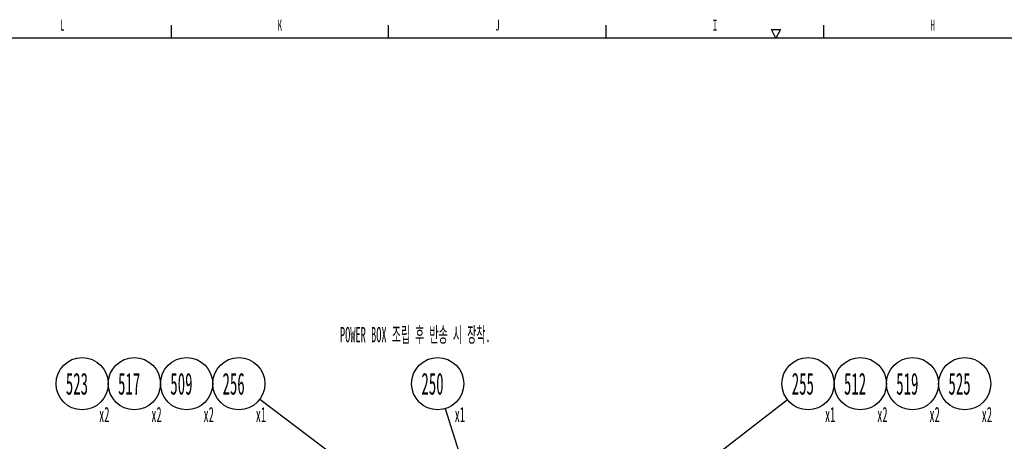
# Model space of a CAD drawing. Header units: millimetres. Extents: x 0 to 8390, y -1 to 5930.
# Tile 28 of 65: x 2462 to 4725, y 4915 to 5882. Entities that reach past the tile are written whole.
import ezdxf

# ---------------------------------------------------------------- set-up
doc = ezdxf.new("R2010")
doc.units = ezdxf.units.MM
doc.header["$LTSCALE"] = 462.55
doc.layers.get('0').update_dxf_attribs({"linetype": 'CONTINUOUS'})
doc.styles.get("Standard").update_dxf_attribs({"font": 'txt', "width": 0.5})
doc.styles.add('TEXTSTYLE_2', font='txt', dxfattribs={"width": 0.6})
doc.dimstyles.get("Standard").update_dxf_attribs({"dimtxt": 35, "dimasz": 27.6, "dimexe": 2, "dimexo": 1, "dimtad": 1, "dimdec": 3, "dimdsep": 46, "dimtxsty": 'Standard', "dimblk": '_FILLED', "dimblk1": '_FILLED', "dimblk2": '_FILLED', "dimcen": 0.09, "dimadec": 3, "dimazin": 2, "dimtol": 1, "dimtp": 0.05, "dimtm": 0.05, "dimtfac": 1, "dimtdec": 3, "dimtofl": 0, "dimtmove": 0, "dimatfit": 3, "dimldrblk": '_FILLED', "dimfxl": 0, "dimtolj": 1, "dimarcsym": 0})

# ---------------------------------------------------------------- blocks, each defined once
blk = doc.blocks.new('_FILLED')
at = {"color": 0, "linetype": 'ByBlock'}
blk.add_solid([(0, 0), (-1, 0.163), (-1, -0.163)], dxfattribs=at)
blk = doc.blocks.new('BOM BALLOON 143_BL25', base_point=(3429.7, 5032.8))
at = {"color": 2, "linetype": 'Continuous'}
blk.add_circle((3422.8, 5046.9), 60, dxfattribs=at)
at = {"color": 2, "linetype": 'Continuous', "width": 0.5}
for s, height, p in [('250', 50, (3385.3, 5021.9)), ('x1', 35, (3461.7, 4958.7))]:
    blk.add_text(s, height=height, dxfattribs=at).set_placement(p)
blk = doc.blocks.new('BOM BALLOON 148_BL28', base_point=(4280.7, 5032.8))
at = {"color": 2, "linetype": 'Continuous'}
blk.add_circle((4273.7, 5046.9), 60, dxfattribs=at)
at = {"color": 2, "linetype": 'Continuous', "width": 0.5}
for s, height, p in [('255', 50, (4236.2, 5021.9)), ('x1', 35, (4312.6, 4958.7))]:
    blk.add_text(s, height=height, dxfattribs=at).set_placement(p)
blk = doc.blocks.new('BOM BALLOON 149_BL29', base_point=(2972.7, 5032.8))
at = {"color": 2, "linetype": 'Continuous'}
blk.add_circle((2965.8, 5046.9), 60, dxfattribs=at)
at = {"color": 2, "linetype": 'Continuous', "width": 0.5}
for s, height, p in [('256', 50, (2928.3, 5021.9)), ('x1', 35, (3004.7, 4958.7))]:
    blk.add_text(s, height=height, dxfattribs=at).set_placement(p)
blk = doc.blocks.new('BOM BALLOON 225_BL76', base_point=(2732.7, 5032.8))
at = {"color": 2, "linetype": 'Continuous'}
blk.add_circle((2725.8, 5046.9), 60, dxfattribs=at)
at = {"color": 2, "linetype": 'Continuous', "width": 0.5}
for s, height, p in [('517', 50, (2688.3, 5021.9)), ('x2', 35, (2764.7, 4958.7))]:
    blk.add_text(s, height=height, dxfattribs=at).set_placement(p)
blk = doc.blocks.new('BOM BALLOON 226_BL77', base_point=(2612.7, 5032.8))
at = {"color": 2, "linetype": 'Continuous'}
blk.add_circle((2605.8, 5046.9), 60, dxfattribs=at)
at = {"color": 2, "linetype": 'Continuous', "width": 0.5}
for s, height, p in [('523', 50, (2568.3, 5021.9)), ('x2', 35, (2644.7, 4958.7))]:
    blk.add_text(s, height=height, dxfattribs=at).set_placement(p)
blk = doc.blocks.new('BOM BALLOON 283_BL78', base_point=(2852.7, 5032.8))
at = {"color": 2, "linetype": 'Continuous'}
blk.add_circle((2845.8, 5046.9), 60, dxfattribs=at)
at = {"color": 2, "linetype": 'Continuous', "width": 0.5}
for s, height, p in [('509', 50, (2808.3, 5021.9)), ('x2', 35, (2884.7, 4958.7))]:
    blk.add_text(s, height=height, dxfattribs=at).set_placement(p)
blk = doc.blocks.new('BOM BALLOON 285_BL80', base_point=(4400.7, 5032.8))
at = {"color": 2, "linetype": 'Continuous'}
blk.add_circle((4393.7, 5046.9), 60, dxfattribs=at)
at = {"color": 2, "linetype": 'Continuous', "width": 0.5}
for s, height, p in [('512', 50, (4356.2, 5021.9)), ('x2', 35, (4432.6, 4958.7))]:
    blk.add_text(s, height=height, dxfattribs=at).set_placement(p)
blk = doc.blocks.new('BOM BALLOON 288_BL82', base_point=(4520.7, 5032.8))
at = {"color": 2, "linetype": 'Continuous'}
blk.add_circle((4513.7, 5046.9), 60, dxfattribs=at)
at = {"color": 2, "linetype": 'Continuous', "width": 0.5}
for s, height, p in [('519', 50, (4476.2, 5021.9)), ('x2', 35, (4552.6, 4958.7))]:
    blk.add_text(s, height=height, dxfattribs=at).set_placement(p)
blk = doc.blocks.new('BOM BALLOON 290_BL83', base_point=(4640.7, 5032.8))
at = {"color": 2, "linetype": 'Continuous'}
blk.add_circle((4633.7, 5046.9), 60, dxfattribs=at)
at = {"color": 2, "linetype": 'Continuous', "width": 0.5}
for s, height, p in [('525', 50, (4596.2, 5021.9)), ('x2', 35, (4672.6, 4958.7))]:
    blk.add_text(s, height=height, dxfattribs=at).set_placement(p)

msp = doc.modelspace()

# ---------------------------------------------------------------- linework, layer by layer
at = {"color": 2, "linetype": 'Continuous'}
for p, q in [((2810, 5870), (2810, 5840)), ((3310, 5840), (3310, 5870)), ((3810, 5840), (3810, 5870)), ((4200, 5840), (4190, 5860)), ((4190, 5860), (4210, 5860)), ((4210, 5860), (4200, 5840)), ((4310, 5840), (4310, 5870))]:
    msp.add_line(p, q, dxfattribs=at)
at = {"color": 7, "linetype": 'Continuous'}
msp.add_line((8310, 5840), (250, 5840), dxfattribs=at)

# ---------------------------------------------------------------- block references
at = {"color": 2, "linetype": 'Continuous'}
for name, p in [('BOM BALLOON 226_BL77', (2612.7, 5032.8)), ('BOM BALLOON 225_BL76', (2732.7, 5032.8)), ('BOM BALLOON 283_BL78', (2852.7, 5032.8)), ('BOM BALLOON 149_BL29', (2972.7, 5032.8)), ('BOM BALLOON 143_BL25', (3429.7, 5032.8)), ('BOM BALLOON 148_BL28', (4280.7, 5032.8)), ('BOM BALLOON 285_BL80', (4400.7, 5032.8)), ('BOM BALLOON 288_BL82', (4520.7, 5032.8)), ('BOM BALLOON 290_BL83', (4640.7, 5032.8))]:
    msp.add_blockref(name, p, dxfattribs=at)

# ---------------------------------------------------------------- texts
at = {"color": 2, "linetype": 'Continuous', "char_height": 25, "width": 15, "attachment_point": 2, "line_spacing_factor": 0.9, "style": 'TEXTSTYLE_2'}
for s, insert in [('L', (2560, 5882.5)), ('K', (3060, 5882.5)), ('J', (3560, 5882.5)), ('I', (4060, 5882.5)), ('H', (4560, 5882.5))]:
    msp.add_mtext(s, dxfattribs=dict(at, insert=insert))
at = {"color": 2, "linetype": 'Continuous', "insert": (3198.2, 5177.1), "char_height": 35, "width": 425.833, "attachment_point": 1, "line_spacing_factor": 0.9}
msp.add_mtext('POWER BOX 조립 후 반송 시 장착.', dxfattribs=at)

# ---------------------------------------------------------------- leaders
at = {"color": 2, "linetype": 'Continuous'}
for points in [[(3220.3, 4855.3), (3013.7, 5010.8)], [(3933, 4784.5), (4226.2, 5010.3)], [(3554.4, 4626.9), (3440.7, 4989.6)]]:
    msp.add_leader(points, dimstyle='Standard', override={"dimtad": 0, "dimldrblk": 'DOT'}, dxfattribs=at)

doc.saveas('drawing.dxf')
